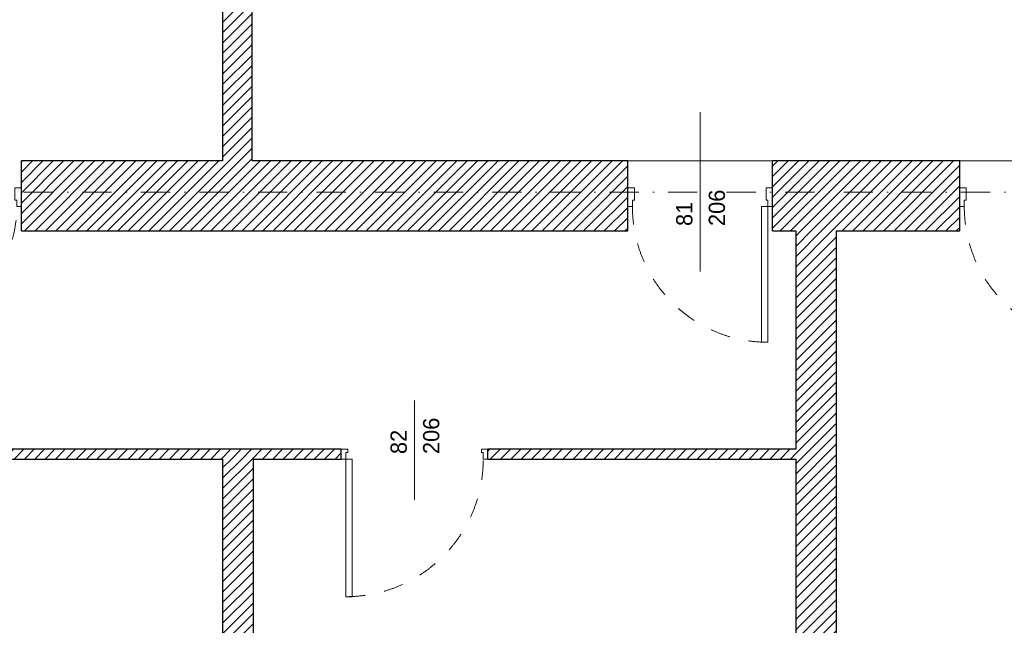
# Model space of a CAD drawing. Header units: millimetres. Extents: x -140780 to 266886, y -104422 to 233759.
# Tile 22 of 104: x 186886 to 192940, y 110545 to 114265. Entities that reach past the tile are written whole.
import ezdxf
from ezdxf.enums import TextEntityAlignment as Align

# ---------------------------------------------------------------- set-up
doc = ezdxf.new("R2010")
doc.units = ezdxf.units.MM
doc.header["$MEASUREMENT"] = 0
doc.linetypes.add('Kropki i Kreski', pattern=[360, 180, -90, 0, -90])
doc.linetypes.add('Przerywana', pattern=[240, 120, -120])
for name, color, linetype in [('Drzwi ArchiCAD', 7, 'Continuous'), ('Konstrukcja - Siatki mod', 7, 'Continuous'), ('KR_INW', 7, 'Continuous'), ('NAPIS_SODON', 7, 'Continuous'), ('Znaczniki drzwi ArchiCADa', 7, 'Continuous')]:
    doc.layers.add(name, color=color, linetype=linetype)
for name, color, linetype, lineweight in [('Drzwi ArchiCAD_Nr_pióra__1', 7, 'Continuous', 13), ('Drzwi ArchiCAD_Nr_pióra__27', 7, 'Continuous', 25), ('KR_INW_Nr_pióra__101', 252, 'Continuous', 5), ('KR_INW_Nr_pióra__27', 7, 'Continuous', 25), ('NAPIS_SODON_Nr_pióra__121', 255, 'Continuous', 0), ('Znaczniki drzwi ArchiCADa_Nr_pióra__7', 7, 'Continuous', 13)]:
    doc.layers.add(name, color=color, linetype=linetype, lineweight=lineweight)
doc.layers.add('Konstrukcja - Siatki mod_Nr_pióra__48', color=7, linetype='Continuous', lineweight=15, true_color=0xa80f02)
doc.layers.add('Znaczniki drzwi ArchiCADa_Nr_pióra__20', color=7, linetype='Continuous', lineweight=13, true_color=0xb00000)
doc.styles.add('GENERATED_STYLE_1', font='txt')
pattern_1 = [(45, (0, 0), (-31.819804, 31.819804), [])]

# ---------------------------------------------------------------- blocks, each defined once
blk = doc.blocks.new('Strop_2', base_point=(188316, 115154.1))
at = {"layer": 'NAPIS_SODON_Nr_pióra__121', "linetype": 'Continuous', "flags": 128}
blk.add_lwpolyline([(204667.3, 113397.6), (188316, 113397.6), (188316, 115154.1), (204667.3, 115154.1)], dxfattribs=at)
blk = doc.blocks.new('Ściana_95', base_point=(191658.5, 113397.6))
at = {"layer": 'KR_INW_Nr_pióra__101', "linetype": 'Continuous'}
h = blk.add_hatch(dxfattribs=at)
h.set_pattern_fill('Cegła_licówka', color=256, style=0, pattern_type=2)
h.set_pattern_definition(pattern_1)
h.paths.add_polyline_path([(191658.5, 112967.6), (191658.5, 107385.1), (191908.5, 107385.1), (191908.5, 112967.6)])
at = {"layer": 'KR_INW_Nr_pióra__27', "linetype": 'Continuous', "flags": 128}
for points in [[(191658.5, 112967.6), (191658.5, 111626.6)], [(191908.5, 107385.1), (191908.5, 112967.6)], [(191658.5, 111566.6), (191658.5, 107385.1)]]:
    blk.add_lwpolyline(points, dxfattribs=at)
blk = doc.blocks.new('Drzwi 19_32')
at = {"layer": 'Drzwi ArchiCAD_Nr_pióra__1', "linetype": 'Continuous'}
for p, q in [((382.9, 0), (382.9, 845.7)), ((382.9, 845.7), (422.9, 845.7)), ((422.9, 845.7), (422.9, 0)), ((-422.9, 0), (-450.9, 0)), ((-450.9, 0), (-450.9, -60)), ((-422.9, -40), (-422.9, 0)), ((422.9, 0), (382.9, 0)), ((450.9, 0), (422.9, 0)), ((422.9, 0), (422.9, -40)), ((450.9, -60), (450.9, 0)), ((-450.9, -60), (-410.9, -60)), ((-410.9, -40), (-422.9, -40)), ((-410.9, -60), (-410.9, -40)), ((422.9, -40), (410.9, -40)), ((410.9, -40), (410.9, -60)), ((410.9, -60), (450.9, -60))]:
    blk.add_line(p, q, dxfattribs=at)
at = {"layer": 'Drzwi ArchiCAD_Nr_pióra__1', "linetype": 'Przerywana'}
blk.add_arc((422.9, 0), 845.7, 90, 180, dxfattribs=at)
at = {"layer": 'Drzwi ArchiCAD_Nr_pióra__27', "linetype": 'Continuous'}
for p, q in [((-450.9, 0), (-450.9, -60)), ((450.9, 0), (450.9, -60))]:
    blk.add_line(p, q, dxfattribs=at)
blk = doc.blocks.new('Znacznik Wym 19_19')
at = {"layer": 'Znaczniki drzwi ArchiCADa_Nr_pióra__20', "linetype": 'Continuous'}
blk.add_line((0, 250), (0, -360), dxfattribs=at)
at = {"layer": 'Znaczniki drzwi ArchiCADa_Nr_pióra__7', "style": 'GENERATED_STYLE_1'}
for tag, p in [('AC_MarkerText_2', (-17.6, -97.3)), ('AC_MarkerText_3', (182.4, -161.3))]:
    blk.add_attdef(tag, text='', height=100, rotation=90, dxfattribs=at).set_placement(p, align=Align.BOTTOM_LEFT)
blk = doc.blocks.new('Ściana_96', base_point=(191658.5, 111626.6))
at = {"layer": 'KR_INW_Nr_pióra__101', "linetype": 'Continuous'}
h = blk.add_hatch(dxfattribs=at)
h.set_pattern_fill('Cegła_licówka', color=256, style=0, pattern_type=2)
h.set_pattern_definition(pattern_1)
h.paths.add_polyline_path([(186244, 111626.6), (186244, 111566.6), (188863.1, 111566.6), (188863.1, 111626.6)])
h = blk.add_hatch(dxfattribs=at)
h.set_pattern_fill('Cegła_licówka', color=256, style=0, pattern_type=2)
h.set_pattern_definition(pattern_1)
h.paths.add_polyline_path([(189764.8, 111626.6), (189764.8, 111566.6), (191658.5, 111566.6), (191658.5, 111626.6)])
at = {"layer": 'KR_INW_Nr_pióra__27', "linetype": 'Continuous'}
for p, q in [((188863.1, 111566.6), (188863.1, 111626.6)), ((189764.8, 111566.6), (189764.8, 111626.6))]:
    blk.add_line(p, q, dxfattribs=at)
at = {"layer": 'KR_INW_Nr_pióra__27', "linetype": 'Continuous', "flags": 128}
for points in [[(188863.1, 111626.6), (186244, 111626.6)], [(191658.5, 111626.6), (189764.8, 111626.6)], [(186244, 111566.6), (188134, 111566.6)], [(188324, 111566.6), (188863.1, 111566.6)], [(189764.8, 111566.6), (191658.5, 111566.6)]]:
    blk.add_lwpolyline(points, dxfattribs=at)
at = {"layer": 'Drzwi ArchiCAD', "linetype": 'Continuous', "zscale": 1000, "rotation": 180}
blk.add_blockref('Drzwi 19_32', (189313.9, 111566.6), dxfattribs=at)
at = {"layer": 'Znaczniki drzwi ArchiCADa', "color": 14, "lineweight": 13, "true_color": 0xb00000}
ref = blk.add_blockref('Znacznik Wym 19_19', (189313.9, 111566.6), dxfattribs=dict(at, rotation=180))
ref.add_attrib('AC_MarkerText_2', '82', dxfattribs={"layer": 'Znaczniki drzwi ArchiCADa_Nr_pióra__7', "color": 7, "height": 100, "rotation": 90, "style": 'GENERATED_STYLE_1'}).set_placement((189296.3, 111597.3), align=Align.BOTTOM_LEFT)
ref.add_attrib('AC_MarkerText_3', '206', dxfattribs={"layer": 'Znaczniki drzwi ArchiCADa_Nr_pióra__7', "color": 7, "height": 100, "rotation": 90, "style": 'GENERATED_STYLE_1'}).set_placement((189496.3, 111597.3), align=Align.BOTTOM_LEFT)
blk = doc.blocks.new('Ściana_99', base_point=(188134, 111626.6))
at = {"layer": 'KR_INW_Nr_pióra__101', "linetype": 'Continuous'}
h = blk.add_hatch(dxfattribs=at)
h.set_pattern_fill('Cegła_licówka', color=256, style=0, pattern_type=2)
h.set_pattern_definition(pattern_1)
h.paths.add_polyline_path([(188134, 111566.6), (188134, 107385.1), (188324, 107385.1), (188324, 111566.6)])
at = {"layer": 'KR_INW_Nr_pióra__27', "linetype": 'Continuous', "flags": 128}
for points in [[(188134, 111566.6), (188134, 107385.1)], [(188324, 107385.1), (188324, 111566.6)]]:
    blk.add_lwpolyline(points, dxfattribs=at)
blk = doc.blocks.new('Ściana_116', base_point=(188134, 113397.6))
at = {"layer": 'KR_INW_Nr_pióra__101', "linetype": 'Continuous'}
h = blk.add_hatch(dxfattribs=at)
h.set_pattern_fill('Cegła_licówka', color=256, style=0, pattern_type=2)
h.set_pattern_definition(pattern_1)
h.paths.add_polyline_path([(188316, 113397.6), (188316, 115154.1), (188134, 115154.1), (188134, 113397.6)])
at = {"layer": 'KR_INW_Nr_pióra__27', "linetype": 'Continuous', "flags": 128}
for points in [[(188134, 115154.1), (188134, 113397.6)], [(188316, 113397.6), (188316, 115154.1)]]:
    blk.add_lwpolyline(points, dxfattribs=at)
blk = doc.blocks.new('Drzwi 19_47')
at = {"layer": 'Drzwi ArchiCAD_Nr_pióra__1', "linetype": 'Continuous'}
for p, q in [((376.8, 0), (376.8, 833.6)), ((376.8, 833.6), (416.8, 833.6)), ((416.8, 833.6), (416.8, 0)), ((-416.8, 0), (-444.8, 0)), ((-444.8, 0), (-444.8, -115)), ((-416.8, -40), (-416.8, 0)), ((416.8, 0), (376.8, 0)), ((444.8, 0), (416.8, 0)), ((416.8, 0), (416.8, -40)), ((444.8, -115), (444.8, 0)), ((-404.8, -40), (-416.8, -40)), ((-404.8, -115), (-404.8, -40)), ((416.8, -40), (404.8, -40)), ((404.8, -40), (404.8, -115)), ((-444.8, -115), (-404.8, -115)), ((404.8, -115), (444.8, -115))]:
    blk.add_line(p, q, dxfattribs=at)
at = {"layer": 'Drzwi ArchiCAD_Nr_pióra__1', "linetype": 'Przerywana'}
blk.add_arc((416.8, 0), 833.6, 90, 180, dxfattribs=at)
at = {"layer": 'Drzwi ArchiCAD_Nr_pióra__27', "linetype": 'Continuous'}
for p, q in [((-444.8, 0), (-444.8, -115)), ((444.8, 0), (444.8, -115))]:
    blk.add_line(p, q, dxfattribs=at)
blk = doc.blocks.new('Znacznik Wym 19_7')
at = {"layer": 'Znaczniki drzwi ArchiCADa_Nr_pióra__20', "linetype": 'Continuous'}
blk.add_line((0, 250), (0, -730), dxfattribs=at)
at = {"layer": 'Znaczniki drzwi ArchiCADa_Nr_pióra__7', "style": 'GENERATED_STYLE_1'}
for tag, rotation, p in [('AC_MarkerText_5', 180, (737.2, 212.9)), ('AC_MarkerText_3', 270, (-182.4, 30.7)), ('AC_MarkerText_2', 270, (17.6, 30.7))]:
    blk.add_attdef(tag, text='', height=100, rotation=rotation, dxfattribs=at).set_placement(p, align=Align.BOTTOM_LEFT)
blk = doc.blocks.new('Drzwi 19_48')
at = {"layer": 'Drzwi ArchiCAD_Nr_pióra__1', "linetype": 'Continuous'}
for p, q in [((330.3, 0), (330.3, 740.5)), ((330.3, 740.5), (370.3, 740.5)), ((370.3, 740.5), (370.3, 0)), ((-370.3, 0), (-398.3, 0)), ((-398.3, 0), (-398.3, -115)), ((-370.3, -40), (-370.3, 0)), ((370.3, 0), (330.3, 0)), ((398.3, 0), (370.3, 0)), ((370.3, 0), (370.3, -40)), ((398.3, -115), (398.3, 0)), ((-358.3, -40), (-370.3, -40)), ((-358.3, -115), (-358.3, -40)), ((370.3, -40), (358.3, -40)), ((358.3, -40), (358.3, -115)), ((-398.3, -115), (-358.3, -115)), ((358.3, -115), (398.3, -115))]:
    blk.add_line(p, q, dxfattribs=at)
at = {"layer": 'Drzwi ArchiCAD_Nr_pióra__1', "linetype": 'Przerywana'}
blk.add_arc((370.3, 0), 740.5, 90, 180, dxfattribs=at)
at = {"layer": 'Drzwi ArchiCAD_Nr_pióra__27', "linetype": 'Continuous'}
for p, q in [((-398.3, 0), (-398.3, -115)), ((398.3, 0), (398.3, -115))]:
    blk.add_line(p, q, dxfattribs=at)
blk = doc.blocks.new('Ściana_130', base_point=(209438.1, 113397.6))
at = {"layer": 'KR_INW_Nr_pióra__101', "linetype": 'Continuous'}
h = blk.add_hatch(dxfattribs=at)
h.set_pattern_fill('Cegła_licówka', color=256, style=0, pattern_type=2)
h.set_pattern_definition(pattern_1)
h.paths.add_polyline_path([(186896.6, 113232.6), (186896.6, 113117.6), (186896.6, 112967.6), (190625.6, 112967.6), (190625.6, 113117.6), (190625.6, 113232.6), (190625.6, 113397.6), (186896.6, 113397.6)])
h = blk.add_hatch(dxfattribs=at)
h.set_pattern_fill('Cegła_licówka', color=256, style=0, pattern_type=2)
h.set_pattern_definition(pattern_1)
h.paths.add_polyline_path([(191515.2, 113117.6), (191515.2, 112967.6), (192666.1, 112967.6), (192666.1, 113117.6), (192666.1, 113232.6), (192666.1, 113397.6), (191515.2, 113397.6), (191515.2, 113232.6)])
at = {"layer": 'KR_INW_Nr_pióra__27', "linetype": 'Continuous'}
for p, q in [((186896.6, 113232.6), (186896.6, 113397.6)), ((190625.6, 113232.6), (190625.6, 113397.6)), ((191515.2, 113232.6), (191515.2, 113397.6)), ((192666.1, 113232.6), (192666.1, 113397.6)), ((186896.6, 113117.6), (186896.6, 113232.6)), ((190625.6, 113117.6), (190625.6, 113232.6)), ((191515.2, 113117.6), (191515.2, 113232.6)), ((192666.1, 113117.6), (192666.1, 113232.6)), ((186896.6, 112967.6), (186896.6, 113117.6)), ((190625.6, 112967.6), (190625.6, 113117.6)), ((191515.2, 112967.6), (191515.2, 113117.6)), ((192666.1, 112967.6), (192666.1, 113117.6))]:
    blk.add_line(p, q, dxfattribs=at)
at = {"layer": 'KR_INW_Nr_pióra__27', "linetype": 'Continuous', "flags": 128}
for points in [[(188134, 113397.6), (186896.6, 113397.6)], [(190625.6, 113397.6), (188316, 113397.6)], [(192666.1, 113397.6), (191515.2, 113397.6)], [(186896.6, 112967.6), (190625.6, 112967.6)], [(191515.2, 112967.6), (191658.5, 112967.6)], [(191908.5, 112967.6), (192666.1, 112967.6)]]:
    blk.add_lwpolyline(points, dxfattribs=at)
at = {"layer": 'Drzwi ArchiCAD', "linetype": 'Continuous', "zscale": 1000, "rotation": 180}
blk.add_blockref('Drzwi 19_48', (186498.4, 113117.6), dxfattribs=at)
at = {"layer": 'Drzwi ArchiCAD', "linetype": 'Continuous', "xscale": -1, "zscale": 1000, "rotation": 180}
for p in [(191070.4, 113117.6), (193111, 113117.6)]:
    blk.add_blockref('Drzwi 19_47', p, dxfattribs=at)
at = {"layer": 'Znaczniki drzwi ArchiCADa', "color": 14, "lineweight": 13, "true_color": 0xb00000}
ref = blk.add_blockref('Znacznik Wym 19_7', (191070.4, 112967.6), dxfattribs=dict(at, rotation=180))
ref.add_attrib('AC_MarkerText_2', '81', dxfattribs={"layer": 'Znaczniki drzwi ArchiCADa_Nr_pióra__7', "color": 7, "height": 100, "rotation": 90, "style": 'GENERATED_STYLE_1'}).set_placement((191052.7, 112998.2), align=Align.BOTTOM_LEFT)
ref.add_attrib('AC_MarkerText_3', '206', dxfattribs={"layer": 'Znaczniki drzwi ArchiCADa_Nr_pióra__7', "color": 7, "height": 100, "rotation": 90, "style": 'GENERATED_STYLE_1'}).set_placement((191252.7, 112998.2), align=Align.BOTTOM_LEFT)
blk = doc.blocks.new('Standardowy znacznik siatki_10')
at = {"layer": 'Konstrukcja - Siatki mod_Nr_pióra__48', "linetype": 'Kropki i Kreski'}
blk.add_line((1000, 0), (72912, 0), dxfattribs=at)

msp = doc.modelspace()

# ---------------------------------------------------------------- block references
at = {"layer": 'Konstrukcja - Siatki mod', "color": 8, "linetype": 'Continuous', "lineweight": 13, "zscale": 1000}
msp.add_blockref('Standardowy znacznik siatki_10', (177989.3, 113205.9), dxfattribs=at)
at = {"layer": 'KR_INW'}
for name, p in [('Ściana_116', (188134, 113397.6)), ('Ściana_130', (209438.1, 113397.6)), ('Ściana_95', (191658.5, 113397.6)), ('Ściana_96', (191658.5, 111626.6)), ('Ściana_99', (188134, 111626.6))]:
    msp.add_blockref(name, p, dxfattribs=at)
at = {"layer": 'NAPIS_SODON', "color": 255, "linetype": 'Continuous', "lineweight": 0}
msp.add_blockref('Strop_2', (188316, 115154.1), dxfattribs=at)

doc.saveas('drawing.dxf')
